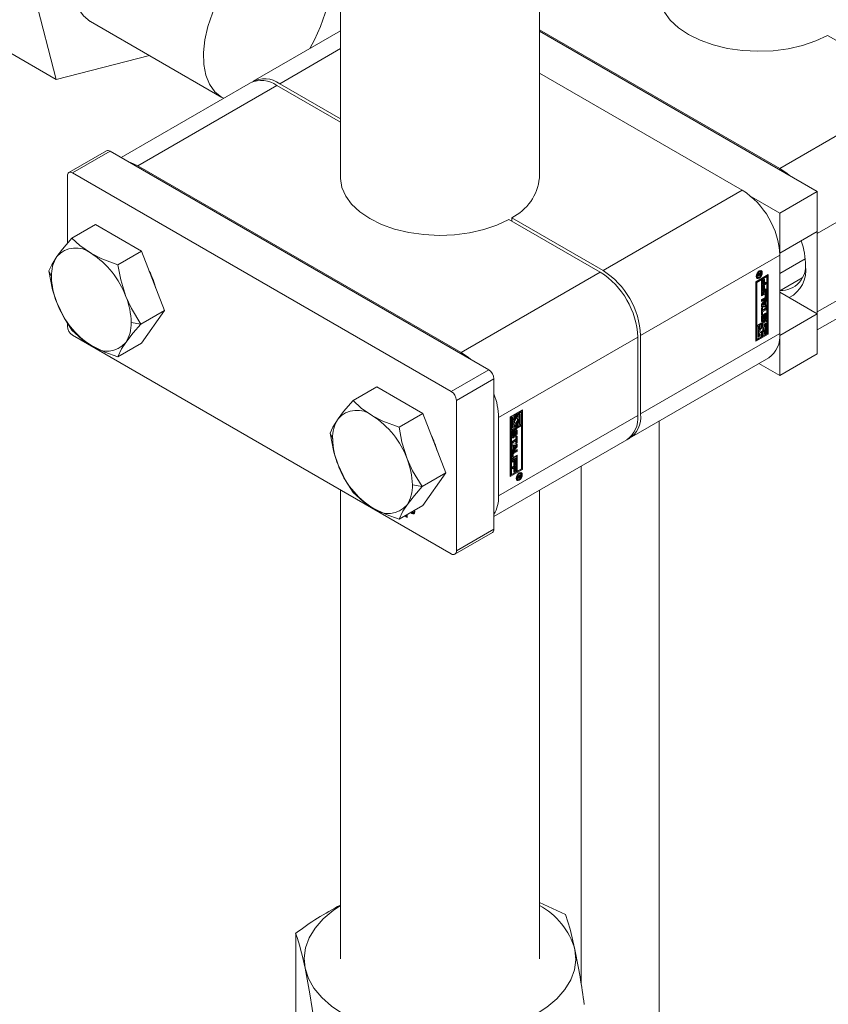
# Model space of a CAD drawing. Header units: millimetres. Extents: x 450 to 25135, y 150 to 17673.
# Tile 152 of 201: x 5462 to 5584, y 12511 to 12660. Entities that reach past the tile are written whole.
import ezdxf

# ---------------------------------------------------------------- set-up
doc = ezdxf.new("R2010")
doc.units = ezdxf.units.MM
doc.linetypes.add('SLD-Centrada-doble', pattern=[12.7, 6.35, -1.27, 1.27, -1.27, 1.27, -1.27])
doc.linetypes.add('SLD-Continua', pattern=[0])
doc.layers.add('COTAS', color=1, linetype='SLD-Continua')
doc.layers.add('OCULTA', color=8, linetype='SLD-Continua')

msp = doc.modelspace()

# ---------------------------------------------------------------- linework, layer by layer
at = {"color": 7, "linetype": 'SLD-Continua', "lineweight": 18, "ltscale": 30}
for p, q in [((5509.97, 12757.24), (5509.97, 12635.78)), ((5539.97, 12635.78), (5539.97, 12757.24)), ((5558.05, 12599.1), (5558.05, 12472.26)), ((5509.97, 12588.71), (5509.97, 12517.99)), ((5539.97, 12517.99), (5539.97, 12588.66))]:
    msp.add_line(p, q, dxfattribs=at)
at = {"layer": 'COTAS', "linetype": 'SLD-Continua', "lineweight": 18, "ltscale": 30}
for p, q in [((5509.97, 12657.99), (5496.78, 12650.38)), ((5539.97, 12658.14), (5576.23, 12637.21)), ((5581.89, 12633.74), (5539.97, 12657.94)), ((5597.23, 12649.33), (5583.44, 12657.29)), ((5496.36, 12650.14), (5476.84, 12638.87)), ((5539.97, 12651.61), (5570.57, 12633.94)), ((5509.97, 12644.19), (5500.36, 12649.74)), ((5500.78, 12649.98), (5509.97, 12644.68)), ((5474.63, 12639.87), (5468.98, 12636.61)), ((5532.32, 12606.84), (5475.18, 12639.82)), ((5479.36, 12637.62), (5528.15, 12609.45)), ((5468.75, 12625.92), (5468.75, 12636.1)), ((5469.53, 12636.55), (5526.66, 12603.57)), ((5571.98, 12632.93), (5576.23, 12630.47)), ((5581.89, 12633.74), (5576.23, 12630.47)), ((5581.89, 12627.7), (5581.89, 12633.74)), ((5549.15, 12621.57), (5535.36, 12629.53)), ((5535.78, 12629.78), (5535.78, 12629.29)), ((5535.78, 12629.78), (5549.57, 12621.82)), ((5576.23, 12630.47), (5576.23, 12624.43)), ((5472.99, 12628.76), (5469.42, 12626.7)), ((5479.93, 12624.75), (5472.99, 12628.76)), ((5581.89, 12627.7), (5576.23, 12624.43)), ((5581.88, 12627.69), (5581.89, 12627.41)), ((5581.89, 12627.41), (5581.89, 12615.57)), ((5479.93, 12624.75), (5476.36, 12622.7)), ((5483.4, 12615.81), (5479.93, 12624.75)), ((5576.23, 12624.43), (5576.22, 12624.43)), ((5576.23, 12612.3), (5576.23, 12624.14)), ((5580.06, 12623.57), (5576.23, 12621.36)), ((5581.89, 12612.86), (5601.23, 12624.03)), ((5572.61, 12620.13), (5574.46, 12621.2)), ((5574.15, 12620.98), (5572.64, 12620.11)), ((5572.65, 12620.93), (5572.72, 12620.86)), ((5572.72, 12620.86), (5572.87, 12620.77)), ((5574.29, 12620.9), (5572.78, 12620.03)), ((5573.38, 12621.19), (5572.88, 12620.9)), ((5572.88, 12621.17), (5572.96, 12621.12)), ((5572.88, 12621.15), (5572.96, 12621.11)), ((5572.88, 12621.11), (5572.96, 12621.06)), ((5572.88, 12620.9), (5572.88, 12621.09)), ((5572.92, 12621.09), (5572.88, 12621.07)), ((5572.9, 12621.24), (5572.97, 12621.2)), ((5572.96, 12621.33), (5573.05, 12621.28)), ((5572.96, 12621.06), (5573.12, 12621.16)), ((5572.96, 12621.14), (5572.96, 12621.12)), ((5572.96, 12621.12), (5572.96, 12621.11)), ((5572.96, 12621.11), (5572.96, 12621.06)), ((5573.09, 12621.28), (5572.98, 12621.35)), ((5573.11, 12621.38), (5573.05, 12621.31)), ((5573.07, 12621.4), (5573.19, 12621.34)), ((5573.12, 12621.16), (5573.12, 12621.19)), ((5573.12, 12621.19), (5573.15, 12621.17)), ((5573.24, 12621.74), (5573.14, 12621.77)), ((5573.38, 12621.46), (5573.15, 12621.17)), ((5573.15, 12621.17), (5573.38, 12621.31)), ((5573.19, 12621.34), (5573.38, 12621.6)), ((5573.38, 12621.66), (5573.24, 12621.74)), ((5573.28, 12621.25), (5573.38, 12621.19)), ((5573.31, 12621.5), (5573.38, 12621.46)), ((5573.38, 12621.6), (5573.38, 12621.46)), ((5573.38, 12621.31), (5573.38, 12621.19)), ((5573.76, 12620.43), (5573.94, 12620.53)), ((5573.8, 12620.45), (5573.8, 12620)), ((5573.94, 12620.53), (5573.94, 12619.92)), ((5574.15, 12620.98), (5574.29, 12620.9)), ((5574.29, 12614.4), (5574.29, 12620.9)), ((5574.32, 12612.3), (5574.32, 12621.12)), ((5574.46, 12621.2), (5574.46, 12612.22)), ((5576.23, 12618.77), (5579.6, 12620.71)), ((5572.61, 12611.15), (5572.61, 12620.13)), ((5572.64, 12620.11), (5572.64, 12613.62)), ((5572.78, 12620.03), (5572.64, 12620.11)), ((5572.78, 12620.03), (5572.78, 12613.54)), ((5573.46, 12620.29), (5573.64, 12620.39)), ((5573.46, 12619.36), (5573.46, 12620.29)), ((5574.05, 12619.87), (5573.46, 12619.53)), ((5574.19, 12619.79), (5573.46, 12619.36)), ((5573.46, 12619.28), (5573.64, 12619.39)), ((5573.46, 12618.36), (5573.46, 12619.28)), ((5573.49, 12620.31), (5573.49, 12619.82)), ((5573.49, 12619.82), (5573.64, 12619.74)), ((5573.49, 12619.3), (5573.49, 12618.82)), ((5573.64, 12620.39), (5573.64, 12619.74)), ((5573.64, 12619.74), (5573.76, 12619.81)), ((5573.64, 12619.39), (5573.64, 12618.74)), ((5573.76, 12619.81), (5573.76, 12620.43)), ((5573.76, 12619.43), (5573.94, 12619.53)), ((5573.76, 12618.81), (5573.76, 12619.43)), ((5573.8, 12620), (5573.94, 12619.92)), ((5573.8, 12619.45), (5573.8, 12618.99)), ((5573.8, 12618.99), (5573.94, 12618.91)), ((5573.94, 12619.92), (5574.19, 12620.06)), ((5573.94, 12619.53), (5573.94, 12618.91)), ((5573.94, 12618.91), (5574.19, 12619.05)), ((5574.05, 12619.98), (5574.05, 12619.87)), ((5574.05, 12619.87), (5574.19, 12619.79)), ((5574.05, 12618.97), (5574.05, 12618.86)), ((5574.19, 12620.06), (5574.19, 12619.79)), ((5574.19, 12619.05), (5574.19, 12618.78)), ((5574.05, 12618.86), (5573.46, 12618.52)), ((5574.19, 12618.78), (5573.46, 12618.36)), ((5573.46, 12618.26), (5573.99, 12618.57)), ((5573.82, 12618.36), (5573.46, 12618.15)), ((5573.96, 12618.28), (5573.46, 12617.99)), ((5573.46, 12617.99), (5573.46, 12618.26)), ((5573.46, 12617.43), (5573.96, 12617.72)), ((5573.46, 12616.72), (5574.19, 12617.59)), ((5573.84, 12617.54), (5573.46, 12617.32)), ((5573.49, 12618.82), (5573.64, 12618.74)), ((5573.64, 12618.74), (5573.76, 12618.81)), ((5574.01, 12618.28), (5573.87, 12618.36)), ((5574.03, 12617.85), (5574.03, 12618.23)), ((5574.05, 12618.86), (5574.19, 12618.78)), ((5574.07, 12618.52), (5574.07, 12617.93)), ((5574.19, 12617.59), (5574.19, 12617.3)), ((5574.21, 12618.44), (5574.21, 12617.85)), ((5581.89, 12615.28), (5576.23, 12618.55)), ((5573.99, 12617.46), (5573.46, 12617.16)), ((5573.46, 12617.16), (5573.46, 12617.43)), ((5573.46, 12616.32), (5573.46, 12616.72)), ((5574.05, 12616.37), (5573.46, 12616.4)), ((5574.19, 12616.29), (5573.46, 12616.32)), ((5573.46, 12616.13), (5573.64, 12616.24)), ((5573.46, 12615.11), (5573.46, 12616.13)), ((5573.77, 12617.04), (5573.48, 12616.69)), ((5573.48, 12616.69), (5573.62, 12616.61)), ((5573.49, 12616.15), (5573.49, 12615.94)), ((5574.05, 12615.99), (5573.49, 12615.67)), ((5573.91, 12616.96), (5573.62, 12616.61)), ((5573.62, 12616.61), (5573.91, 12616.6)), ((5573.64, 12616.24), (5573.64, 12615.86)), ((5573.64, 12615.86), (5574.19, 12616.18)), ((5573.77, 12617.04), (5573.91, 12616.96)), ((5573.91, 12616.6), (5573.91, 12616.96)), ((5574.05, 12617.38), (5573.92, 12617.23)), ((5573.92, 12617.23), (5573.92, 12616.67)), ((5573.92, 12617.23), (5574.07, 12617.15)), ((5573.92, 12616.67), (5574.07, 12616.59)), ((5574.05, 12617.42), (5574.05, 12617.38)), ((5574.05, 12617.38), (5574.19, 12617.3)), ((5574.05, 12616.6), (5574.05, 12616.37)), ((5574.05, 12616.37), (5574.19, 12616.29)), ((5574.05, 12616.1), (5574.05, 12615.99)), ((5574.05, 12615.99), (5574.19, 12615.9)), ((5574.19, 12617.3), (5574.07, 12617.15)), ((5574.07, 12617.15), (5574.07, 12616.59)), ((5574.07, 12616.59), (5574.19, 12616.59)), ((5574.19, 12616.59), (5574.19, 12616.29)), ((5574.19, 12616.18), (5574.19, 12615.9)), ((5483.4, 12615.81), (5479.83, 12613.75)), ((5479.93, 12610.87), (5483.4, 12615.81)), ((5573.49, 12615.29), (5573.46, 12615.27)), ((5573.64, 12615.21), (5573.46, 12615.11)), ((5573.46, 12614.28), (5573.46, 12614.78)), ((5573.49, 12615.94), (5573.64, 12615.86)), ((5573.49, 12615.67), (5573.49, 12615.29)), ((5573.49, 12615.67), (5573.64, 12615.59)), ((5573.49, 12615.29), (5573.64, 12615.21)), ((5573.51, 12614.97), (5573.65, 12614.89)), ((5573.51, 12614.94), (5573.51, 12614.51)), ((5573.52, 12615.01), (5573.66, 12614.93)), ((5573.56, 12615.06), (5573.55, 12615.06)), ((5573.56, 12615.06), (5573.56, 12615.06)), ((5573.56, 12615.06), (5573.7, 12614.98)), ((5574.19, 12615.9), (5573.64, 12615.59)), ((5573.64, 12615.59), (5573.64, 12615.21)), ((5573.65, 12614.86), (5573.65, 12614.42)), ((5573.7, 12615.19), (5573.7, 12614.98)), ((5573.74, 12614.48), (5573.75, 12614.96)), ((5573.78, 12615.11), (5573.77, 12614.63)), ((5573.77, 12614.63), (5573.92, 12614.55)), ((5573.78, 12615.11), (5573.78, 12615.11)), ((5573.78, 12615.11), (5573.93, 12615.02)), ((5573.82, 12615.19), (5573.95, 12615.12)), ((5573.85, 12615.23), (5573.99, 12615.14)), ((5574, 12615.14), (5573.86, 12615.22)), ((5573.93, 12615.02), (5573.92, 12614.55)), ((5573.97, 12614.52), (5573.98, 12614.52)), ((5573.97, 12614.31), (5573.97, 12614.52)), ((5574.02, 12614.64), (5574.02, 12615.08)), ((5574.07, 12615.3), (5574.07, 12614.8)), ((5574.21, 12615.22), (5574.21, 12614.72)), ((5581.89, 12615.28), (5576.23, 12612.02)), ((5581.89, 12615.57), (5581.88, 12615.29)), ((5581.89, 12609.24), (5581.89, 12615.28)), ((5468.75, 12613.41), (5468.75, 12613.88)), ((5572.64, 12613.62), (5572.78, 12613.54)), ((5572.81, 12613.52), (5572.64, 12613.41)), ((5572.64, 12613.41), (5572.64, 12611.54)), ((5572.64, 12613.41), (5572.78, 12613.33)), ((5572.78, 12613.54), (5574.29, 12614.4)), ((5572.96, 12613.43), (5572.78, 12613.33)), ((5572.78, 12613.33), (5572.78, 12611.45)), ((5572.81, 12613.52), (5572.96, 12613.43)), ((5572.96, 12611.76), (5572.96, 12613.43)), ((5573.31, 12613.8), (5573.13, 12613.7)), ((5573.13, 12613.7), (5573.13, 12613.22)), ((5573.13, 12613.7), (5573.27, 12613.62)), ((5573.13, 12613.22), (5573.27, 12613.14)), ((5573.45, 12613.72), (5573.27, 12613.62)), ((5573.27, 12613.62), (5573.27, 12613.14)), ((5573.31, 12613.8), (5573.45, 12613.72)), ((5573.45, 12613.11), (5573.45, 12613.72)), ((5574.15, 12614.28), (5573.48, 12613.9)), ((5573.48, 12613.9), (5573.48, 12613.29)), ((5573.48, 12613.9), (5573.62, 12613.82)), ((5573.48, 12613.29), (5573.62, 12613.21)), ((5573.51, 12614.47), (5573.65, 12614.39)), ((5573.53, 12614.44), (5573.67, 12614.36)), ((5573.53, 12614.44), (5573.67, 12614.36)), ((5574.29, 12614.2), (5573.62, 12613.82)), ((5573.62, 12613.82), (5573.62, 12613.21)), ((5573.8, 12613.72), (5574.11, 12613.9)), ((5573.8, 12613.44), (5573.8, 12613.72)), ((5573.87, 12613.41), (5573.8, 12613.46)), ((5573.97, 12613.82), (5573.97, 12613.3)), ((5574.11, 12613.9), (5574.11, 12612.22)), ((5574.15, 12614.28), (5574.29, 12614.2)), ((5574.29, 12612.32), (5574.29, 12614.2)), ((5469.53, 12612.06), (5526.66, 12579.07)), ((5554.8, 12599.94), (5554.8, 12611.78)), ((5555.23, 12612.02), (5555.23, 12600.18)), ((5574.32, 12612.3), (5572.61, 12611.31)), ((5574.46, 12612.22), (5572.61, 12611.15)), ((5572.64, 12611.54), (5572.78, 12611.45)), ((5572.78, 12611.45), (5573.45, 12611.84)), ((5573.13, 12612.02), (5572.96, 12611.92)), ((5573.27, 12611.94), (5572.96, 12611.76)), ((5573.06, 12612.33), (5573.2, 12612.24)), ((5573.13, 12612.28), (5573.13, 12612.02)), ((5573.13, 12612.02), (5573.27, 12611.94)), ((5573.31, 12612.53), (5573.26, 12612.52)), ((5573.27, 12612.22), (5573.27, 12611.94)), ((5573.31, 12612.53), (5573.45, 12612.45)), ((5573.45, 12611.84), (5573.45, 12612.45)), ((5573.48, 12612.63), (5573.48, 12612.02)), ((5573.48, 12612.63), (5573.62, 12612.55)), ((5573.48, 12612.02), (5573.62, 12611.94)), ((5573.62, 12612.55), (5573.62, 12611.94)), ((5573.62, 12611.94), (5573.8, 12612.04)), ((5573.8, 12612.04), (5573.8, 12612.52)), ((5573.97, 12612.86), (5573.97, 12612.3)), ((5573.97, 12612.3), (5574.11, 12612.22)), ((5574.11, 12612.22), (5574.29, 12612.32)), ((5574.46, 12612.22), (5574.32, 12612.3)), ((5576.22, 12612.02), (5576.23, 12612.02)), ((5576.23, 12612.02), (5576.23, 12605.98)), ((5479.93, 12610.87), (5476.36, 12608.81)), ((5553.57, 12596.52), (5574.57, 12608.64)), ((5581.89, 12609.24), (5576.23, 12605.98)), ((5576.23, 12605.98), (5573.09, 12607.79)), ((5515.41, 12604.27), (5511.85, 12602.21)), ((5522.35, 12600.26), (5515.41, 12604.27)), ((5533.1, 12582.79), (5533.1, 12605.49)), ((5527.44, 12579.52), (5527.44, 12602.22)), ((5522.35, 12600.26), (5518.79, 12598.2)), ((5525.82, 12591.32), (5522.35, 12600.26)), ((5533.8, 12599.65), (5533.8, 12587.81)), ((5535.57, 12599.73), (5537.43, 12600.8)), ((5535.57, 12590.75), (5535.57, 12599.73)), ((5535.78, 12599.81), (5535.61, 12599.71)), ((5535.61, 12599.71), (5535.61, 12597.83)), ((5535.61, 12599.71), (5535.75, 12599.63)), ((5535.92, 12599.73), (5535.75, 12599.63)), ((5535.78, 12599.81), (5535.92, 12599.73)), ((5535.92, 12598.06), (5535.92, 12599.73)), ((5536.27, 12600.1), (5536.1, 12600)), ((5536.1, 12600), (5536.1, 12599.52)), ((5536.1, 12600), (5536.24, 12599.91)), ((5536.41, 12600.02), (5536.24, 12599.91)), ((5536.24, 12599.91), (5536.24, 12599.44)), ((5536.27, 12600.1), (5536.41, 12600.02)), ((5536.41, 12599.41), (5536.41, 12600.02)), ((5537.11, 12600.58), (5536.45, 12600.2)), ((5536.45, 12600.2), (5536.45, 12599.59)), ((5536.45, 12600.2), (5536.59, 12600.12)), ((5537.25, 12600.5), (5536.59, 12600.12)), ((5536.59, 12600.12), (5536.59, 12599.51)), ((5536.76, 12600.02), (5537.08, 12600.2)), ((5536.76, 12599.74), (5536.76, 12600.02)), ((5536.84, 12599.71), (5536.76, 12599.75)), ((5536.94, 12600.12), (5536.94, 12599.6)), ((5537.08, 12600.2), (5537.08, 12598.52)), ((5537.11, 12600.58), (5537.25, 12600.5)), ((5537.25, 12598.62), (5537.25, 12600.5)), ((5537.29, 12591.9), (5537.29, 12600.72)), ((5537.43, 12600.8), (5537.43, 12591.82)), ((5537.11, 12598.5), (5535.61, 12597.63)), ((5535.75, 12599.63), (5535.75, 12597.75)), ((5537.25, 12598.42), (5535.75, 12597.55)), ((5536.1, 12598.32), (5535.92, 12598.22)), ((5536.24, 12598.24), (5535.92, 12598.06)), ((5536.02, 12598.62), (5536.16, 12598.54)), ((5536.1, 12599.52), (5536.24, 12599.44)), ((5536.1, 12598.58), (5536.1, 12598.32)), ((5536.1, 12598.32), (5536.24, 12598.24)), ((5536.27, 12598.83), (5536.23, 12598.82)), ((5536.24, 12598.52), (5536.24, 12598.24)), ((5536.27, 12598.83), (5536.41, 12598.74)), ((5536.41, 12598.14), (5536.41, 12598.74)), ((5536.45, 12599.59), (5536.59, 12599.51)), ((5536.45, 12598.93), (5536.45, 12598.32)), ((5536.45, 12598.93), (5536.59, 12598.85)), ((5536.45, 12598.32), (5536.59, 12598.24)), ((5536.59, 12598.85), (5536.59, 12598.24)), ((5536.59, 12598.24), (5536.76, 12598.34)), ((5536.76, 12598.34), (5536.76, 12598.82)), ((5536.94, 12599.16), (5536.94, 12598.6)), ((5536.94, 12598.6), (5537.08, 12598.52)), ((5537.08, 12598.52), (5537.25, 12598.62)), ((5537.11, 12598.5), (5537.25, 12598.42)), ((5537.25, 12591.92), (5537.25, 12598.42)), ((5535.61, 12597.83), (5535.75, 12597.75)), ((5535.61, 12597.63), (5535.61, 12591.14)), ((5535.75, 12597.55), (5535.61, 12597.63)), ((5535.75, 12597.75), (5536.41, 12598.14)), ((5535.75, 12597.55), (5535.75, 12591.05)), ((5535.82, 12596.73), (5535.82, 12597.24)), ((5535.87, 12597.39), (5535.87, 12596.96)), ((5535.88, 12596.91), (5536.02, 12596.83)), ((5535.89, 12596.89), (5536.04, 12596.81)), ((5535.91, 12597.5), (5536.04, 12597.42)), ((5535.92, 12597.51), (5536.06, 12597.43)), ((5535.92, 12597.51), (5536.06, 12597.43)), ((5536.01, 12597.31), (5536.01, 12596.88)), ((5536.06, 12597.64), (5536.06, 12597.43)), ((5536.06, 12597.43), (5536.06, 12597.43)), ((5536.11, 12596.93), (5536.12, 12597.41)), ((5536.15, 12597.56), (5536.14, 12597.07)), ((5536.19, 12597.65), (5536.32, 12597.57)), ((5536.21, 12597.67), (5536.34, 12597.59)), ((5536.36, 12597.6), (5536.22, 12597.68)), ((5536.29, 12597.47), (5536.28, 12596.99)), ((5536.34, 12596.77), (5536.34, 12596.98)), ((5536.39, 12597.1), (5536.39, 12597.53)), ((5536.4, 12596.74), (5536.58, 12596.85)), ((5536.4, 12596.37), (5536.4, 12596.74)), ((5536.44, 12597.76), (5536.44, 12597.25)), ((5536.44, 12596.77), (5536.44, 12595.9)), ((5536.58, 12597.68), (5536.58, 12597.17)), ((5536.58, 12596.85), (5536.58, 12595.82)), ((5533.1, 12584.7), (5553.15, 12596.27)), ((5535.85, 12596.05), (5536.4, 12596.37)), ((5536.26, 12596.18), (5535.85, 12595.94)), ((5536.4, 12596.09), (5535.85, 12595.77)), ((5535.85, 12595.77), (5535.85, 12596.05)), ((5535.85, 12595.66), (5536.58, 12595.64)), ((5535.85, 12595.37), (5535.85, 12595.66)), ((5535.85, 12595.43), (5535.97, 12595.36)), ((5535.97, 12595.36), (5535.85, 12595.37)), ((5536.44, 12595.32), (5535.85, 12594.61)), ((5536.58, 12595.24), (5535.85, 12594.36)), ((5535.97, 12594.81), (5535.97, 12595.36)), ((5535.99, 12595.44), (5535.99, 12595.08)), ((5536.28, 12595.43), (5535.99, 12595.44)), ((5535.99, 12595.44), (5536.13, 12595.36)), ((5536.13, 12595.36), (5536.13, 12594.99)), ((5536.42, 12595.34), (5536.13, 12595.36)), ((5536.13, 12594.99), (5536.42, 12595.34)), ((5536.26, 12596.18), (5536.4, 12596.09)), ((5536.28, 12595.43), (5536.42, 12595.34)), ((5536.4, 12595.72), (5536.4, 12596.09)), ((5536.44, 12595.9), (5536.4, 12595.88)), ((5536.58, 12595.82), (5536.4, 12595.72)), ((5536.44, 12595.9), (5536.58, 12595.82)), ((5536.44, 12595.64), (5536.44, 12595.32)), ((5536.44, 12595.32), (5536.58, 12595.24)), ((5536.58, 12595.64), (5536.58, 12595.24)), ((5535.82, 12593.52), (5535.82, 12594.1)), ((5535.85, 12594.66), (5535.97, 12594.81)), ((5535.85, 12594.36), (5535.85, 12594.66)), ((5535.86, 12594.19), (5535.86, 12593.8)), ((5535.88, 12593.76), (5536.02, 12593.67)), ((5536.44, 12593.77), (5535.91, 12593.47)), ((5536.44, 12594.61), (5535.93, 12594.32)), ((5535.99, 12595.08), (5536.13, 12594.99)), ((5536, 12594.11), (5536, 12593.72)), ((5536.05, 12594.5), (5536.58, 12594.8)), ((5536.58, 12594.52), (5536.07, 12594.23)), ((5536.07, 12593.68), (5536.58, 12593.97)), ((5536.44, 12594.72), (5536.44, 12594.61)), ((5536.44, 12594.61), (5536.58, 12594.52)), ((5536.44, 12593.89), (5536.44, 12593.77)), ((5536.44, 12593.77), (5536.58, 12593.69)), ((5536.58, 12594.8), (5536.58, 12594.52)), ((5536.58, 12593.97), (5536.58, 12593.69)), ((5535.85, 12593.17), (5536.58, 12593.6)), ((5535.85, 12592.9), (5535.85, 12593.17)), ((5535.95, 12593.13), (5535.85, 12593.06)), ((5536.09, 12593.04), (5535.85, 12592.9)), ((5535.85, 12592.17), (5536.58, 12592.59)), ((5535.95, 12593.13), (5536.09, 12593.04)), ((5536.58, 12593.69), (5536.05, 12593.39)), ((5536.09, 12592.43), (5536.09, 12593.04)), ((5536.13, 12592.61), (5536.09, 12592.59)), ((5536.27, 12592.53), (5536.09, 12592.43)), ((5536.26, 12593.3), (5536.13, 12593.23)), ((5536.13, 12593.23), (5536.13, 12592.61)), ((5536.13, 12593.23), (5536.27, 12593.15)), ((5536.13, 12592.61), (5536.27, 12592.53)), ((5536.26, 12592.3), (5536.13, 12592.22)), ((5536.13, 12592.22), (5536.13, 12591.61)), ((5536.13, 12592.22), (5536.27, 12592.14)), ((5536.26, 12593.3), (5536.4, 12593.22)), ((5536.26, 12592.3), (5536.4, 12592.21)), ((5536.4, 12593.22), (5536.27, 12593.15)), ((5536.27, 12593.15), (5536.27, 12592.53)), ((5536.4, 12592.57), (5536.4, 12593.22)), ((5536.44, 12592.75), (5536.4, 12592.73)), ((5536.58, 12592.67), (5536.4, 12592.57)), ((5536.44, 12593.51), (5536.44, 12592.75)), ((5536.44, 12592.75), (5536.58, 12592.67)), ((5536.44, 12592.51), (5536.44, 12591.75)), ((5536.58, 12593.6), (5536.58, 12592.67)), ((5536.58, 12592.59), (5536.58, 12591.67)), ((5525.82, 12591.32), (5522.26, 12589.26)), ((5522.35, 12586.38), (5525.82, 12591.32)), ((5535.57, 12590.91), (5537.29, 12591.9)), ((5537.43, 12591.82), (5535.57, 12590.75)), ((5535.61, 12591.14), (5535.75, 12591.05)), ((5535.75, 12591.05), (5537.25, 12591.92)), ((5535.85, 12591.9), (5535.85, 12592.17)), ((5535.95, 12592.12), (5535.85, 12592.06)), ((5536.09, 12592.04), (5535.85, 12591.9)), ((5535.95, 12592.12), (5536.09, 12592.04)), ((5536.09, 12591.42), (5536.09, 12592.04)), ((5536.13, 12591.61), (5536.09, 12591.58)), ((5536.27, 12591.52), (5536.09, 12591.42)), ((5536.13, 12591.61), (5536.27, 12591.52)), ((5536.4, 12592.21), (5536.27, 12592.14)), ((5536.27, 12592.14), (5536.27, 12591.52)), ((5536.4, 12591.56), (5536.4, 12592.21)), ((5536.44, 12591.75), (5536.4, 12591.73)), ((5536.58, 12591.67), (5536.4, 12591.56)), ((5536.44, 12591.75), (5536.58, 12591.67)), ((5536.65, 12590.76), (5537.16, 12591.05)), ((5536.89, 12590.78), (5536.65, 12590.65)), ((5536.65, 12590.49), (5536.89, 12590.78)), ((5536.65, 12590.65), (5536.65, 12590.76)), ((5536.79, 12590.84), (5536.89, 12590.78)), ((5536.81, 12590.85), (5536.91, 12590.79)), ((5536.89, 12590.78), (5536.91, 12590.77)), ((5537.08, 12590.89), (5536.91, 12590.79)), ((5536.91, 12590.79), (5536.91, 12590.77)), ((5537.03, 12591.26), (5536.93, 12591.29)), ((5536.98, 12590.95), (5537.08, 12590.89)), ((5537.02, 12590.97), (5537.02, 12590.94)), ((5537.17, 12591.18), (5537.03, 12591.26)), ((5537.07, 12590.82), (5537.08, 12590.83)), ((5537.08, 12590.85), (5537.08, 12590.89)), ((5537.08, 12590.83), (5537.08, 12590.85)), ((5537.16, 12591.05), (5537.16, 12590.86)), ((5537.43, 12591.82), (5537.29, 12591.9)), ((5536.44, 12590.45), (5536.51, 12590.38)), ((5536.51, 12590.38), (5536.66, 12590.29)), ((5536.85, 12590.62), (5536.65, 12590.36)), ((5536.65, 12590.36), (5536.65, 12590.49)), ((5536.78, 12590.65), (5536.85, 12590.62)), ((5536.84, 12590.73), (5536.94, 12590.67)), ((5536.84, 12590.73), (5536.93, 12590.68)), ((5536.85, 12590.65), (5537, 12590.57)), ((5522.35, 12586.38), (5518.79, 12584.32)), ((5519.74, 12584.87), (5520.02, 12584.71)), ((5519.77, 12584.89), (5519.84, 12584.85)), ((5519.84, 12584.85), (5519.84, 12584.93)), ((5519.98, 12584.93), (5519.84, 12584.85)), ((5519.98, 12584.93), (5519.98, 12585.01)), ((5520.02, 12585.03), (5520.02, 12584.55)), ((5520.78, 12585.35), (5520.74, 12585.45)), ((5520.85, 12585.39), (5520.78, 12585.35)), ((5520.89, 12585.29), (5520.78, 12585.35)), ((5520.81, 12585.49), (5520.89, 12585.29)), ((5520.95, 12585.26), (5521.09, 12585.34)), ((5521.06, 12585.49), (5521.04, 12585.62)), ((5520.02, 12584.55), (5519.6, 12584.79)), ((5527.21, 12579.02), (5532.87, 12582.29)), ((5539.97, 12526.48), (5543.89, 12524.71)), ((5503.19, 12509.6), (5503.19, 12521.85))]:
    msp.add_line(p, q, dxfattribs=at)
at = {"layer": 'COTAS', "linetype": 'SLD-Centrada-doble', "lineweight": 18, "ltscale": 30}
for p, q in [((5509.97, 12655.29), (5500.78, 12649.98)), ((5479.36, 12637.62), (5500.36, 12649.74)), ((5576.23, 12637.21), (5597.23, 12649.33)), ((5469.53, 12636.55), (5475.18, 12639.82)), ((5581.89, 12627.41), (5602.89, 12639.53)), ((5570.57, 12633.94), (5549.57, 12621.82)), ((5581.89, 12615.57), (5602.89, 12627.69)), ((5576.23, 12624.14), (5555.23, 12612.02)), ((5465.95, 12621.76), (5466.35, 12620.92)), ((5528.15, 12609.45), (5549.15, 12621.57)), ((5572.89, 12621.18), (5572.96, 12621.14)), ((5572.94, 12621.3), (5573.01, 12621.26)), ((5572.96, 12621.32), (5573.04, 12621.27)), ((5572.99, 12620.75), (5573.12, 12620.68)), ((5573.03, 12621.69), (5573.12, 12621.64)), ((5573.82, 12618.36), (5573.96, 12618.28)), ((5573.84, 12617.54), (5573.99, 12617.46)), ((5574.07, 12618.52), (5574.21, 12618.44)), ((5574.07, 12617.93), (5574.21, 12617.85)), ((5573.51, 12614.94), (5573.65, 12614.86)), ((5573.51, 12614.51), (5573.65, 12614.42)), ((5573.54, 12615.04), (5573.68, 12614.96)), ((5573.8, 12615.15), (5573.94, 12615.08)), ((5573.97, 12615.14), (5573.84, 12615.22)), ((5574.07, 12615.3), (5574.21, 12615.22)), ((5574.07, 12614.8), (5574.21, 12614.72)), ((5478.37, 12613.98), (5479.83, 12613.75)), ((5573.54, 12614.23), (5573.69, 12614.15)), ((5573.97, 12614.33), (5573.98, 12614.32)), ((5533.8, 12599.65), (5554.8, 12611.78)), ((5576.23, 12612.3), (5555.23, 12600.18)), ((5526.66, 12603.57), (5532.32, 12606.84)), ((5527.44, 12602.22), (5533.1, 12605.49)), ((5533.8, 12587.81), (5554.8, 12599.94)), ((5508.38, 12597.27), (5508.77, 12596.43)), ((5535.87, 12597.43), (5536.02, 12597.35)), ((5535.87, 12597.39), (5536.01, 12597.31)), ((5535.87, 12596.96), (5536.01, 12596.88)), ((5535.89, 12597.47), (5536.03, 12597.39)), ((5536.05, 12596.6), (5535.91, 12596.68)), ((5536.14, 12597.07), (5536.28, 12596.99)), ((5536.15, 12597.56), (5536.29, 12597.47)), ((5536.16, 12597.58), (5536.29, 12597.5)), ((5536.17, 12597.61), (5536.3, 12597.54)), ((5536.21, 12597.67), (5536.34, 12597.59)), ((5536.35, 12596.77), (5536.34, 12596.78)), ((5536.44, 12597.76), (5536.58, 12597.68)), ((5536.44, 12597.25), (5536.58, 12597.17)), ((5535.86, 12594.19), (5536, 12594.11)), ((5535.86, 12593.8), (5536, 12593.72)), ((5535.93, 12594.32), (5536.07, 12594.23)), ((5535.91, 12593.47), (5536.05, 12593.39)), ((5536.91, 12591.16), (5536.82, 12591.21)), ((5537.02, 12590.94), (5537.16, 12590.86)), ((5537.07, 12590.82), (5537.15, 12590.78)), ((5520.79, 12589.49), (5522.26, 12589.26)), ((5536.91, 12590.2), (5536.78, 12590.27)), ((5536.99, 12590.56), (5536.85, 12590.65)), ((5536.86, 12590.58), (5536.92, 12590.54)), ((5537.01, 12590.57), (5536.87, 12590.65)), ((5537.04, 12590.71), (5537.11, 12590.67)), ((5521.16, 12585.55), (5521.06, 12585.49)), ((5527.44, 12579.52), (5533.1, 12582.79))]:
    msp.add_line(p, q, dxfattribs=at)
at = {"layer": 'COTAS', "linetype": 'SLD-Continua', "lineweight": 18, "ltscale": 30, "flags": 128}
for points in [[(5583.44, 12657.29), (5581.65, 12656.44), (5579.64, 12655.76), (5577.48, 12655.26), (5575.22, 12654.97), (5572.9, 12654.88), (5570.58, 12654.99), (5568.33, 12655.32), (5566.19, 12655.84), (5564.21, 12656.54), (5562.44, 12657.41), (5560.93, 12658.43), (5559.71, 12659.57), (5558.81, 12660.81), (5558.25, 12662.11), (5558.05, 12663.45), (5558.05, 12663.54)], [(5477.95, 12638.22), (5478.25, 12638.13), (5479.36, 12637.62)], [(5576.23, 12637.21), (5577.33, 12636.44), (5577.63, 12636.19)], [(5535.36, 12629.53), (5533.56, 12628.68), (5531.56, 12628), (5529.4, 12627.51), (5527.13, 12627.21), (5524.82, 12627.12), (5522.5, 12627.24), (5520.24, 12627.56), (5518.1, 12628.08), (5516.12, 12628.78), (5514.36, 12629.66), (5512.85, 12630.67), (5511.63, 12631.82), (5510.73, 12633.05), (5510.17, 12634.36), (5509.97, 12635.69), (5509.97, 12635.78)], [(5469.42, 12626.7), (5467.99, 12625.03), (5467.15, 12623.92)], [(5472.36, 12624.39), (5470.64, 12625.57), (5469.42, 12626.7)], [(5467.15, 12623.92), (5466.38, 12622.68), (5465.95, 12621.76)], [(5476.36, 12622.7), (5473.93, 12623.6), (5472.36, 12624.39)], [(5477.56, 12617.91), (5476.79, 12620.43), (5476.36, 12622.7)], [(5465.95, 12621.76), (5466.52, 12618.93), (5467.15, 12616.98)], [(5573.12, 12620.68), (5572.94, 12620.61), (5572.79, 12620.64), (5572.69, 12620.76), (5572.65, 12620.95), (5572.69, 12621.18), (5572.79, 12621.41), (5572.94, 12621.61), (5573.12, 12621.76)], [(5572.97, 12620.75), (5572.8, 12620.7), (5572.73, 12620.7)], [(5573.12, 12621.64), (5572.98, 12621.52), (5572.87, 12621.37), (5572.79, 12621.18), (5572.76, 12621.01), (5572.79, 12620.86), (5572.87, 12620.77), (5572.98, 12620.75), (5573.12, 12620.8)], [(5573.12, 12621.76), (5573.3, 12621.82), (5573.45, 12621.79), (5573.55, 12621.67), (5573.59, 12621.49), (5573.55, 12621.26), (5573.45, 12621.03), (5573.3, 12620.82), (5573.12, 12620.68)], [(5573.12, 12620.8), (5573.26, 12620.91), (5573.38, 12621.07), (5573.46, 12621.25), (5573.48, 12621.43), (5573.46, 12621.57), (5573.38, 12621.66), (5573.26, 12621.68), (5573.12, 12621.64)], [(5573.38, 12621.82), (5573.41, 12621.76), (5573.45, 12621.59)], [(5479.83, 12613.75), (5478.4, 12616.08), (5477.56, 12617.91)], [(5574.07, 12618.52), (5574.07, 12618.57), (5574.06, 12618.6)], [(5467.15, 12616.98), (5468.25, 12614.66), (5469.42, 12612.82)], [(5573.86, 12615.22), (5573.86, 12615.22), (5573.85, 12615.23)], [(5574.07, 12615.3), (5574.07, 12615.35), (5574.06, 12615.38)], [(5477.56, 12610.97), (5478.67, 12612.4), (5479.83, 12613.75)], [(5573.27, 12613.14), (5573.18, 12613), (5573.11, 12612.85), (5573.07, 12612.7), (5573.06, 12612.55), (5573.07, 12612.43), (5573.11, 12612.32), (5573.18, 12612.25), (5573.27, 12612.22)], [(5573.45, 12612.45), (5573.36, 12612.44), (5573.29, 12612.48), (5573.25, 12612.55), (5573.23, 12612.65), (5573.25, 12612.77), (5573.29, 12612.9), (5573.36, 12613.01), (5573.45, 12613.11)], [(5573.47, 12614.2), (5573.5, 12614.21), (5573.54, 12614.23)], [(5573.53, 12614.44), (5573.53, 12614.44), (5573.53, 12614.44)], [(5573.62, 12613.21), (5573.71, 12613.21), (5573.78, 12613.17), (5573.82, 12613.1), (5573.83, 12613), (5573.82, 12612.88), (5573.78, 12612.76), (5573.71, 12612.64), (5573.62, 12612.55)], [(5573.8, 12612.52), (5573.89, 12612.66), (5573.95, 12612.81), (5574, 12612.96), (5574.01, 12613.1), (5574, 12613.23), (5573.95, 12613.33), (5573.89, 12613.4), (5573.8, 12613.44)], [(5469.42, 12612.82), (5470.99, 12611.41), (5472.36, 12610.51)], [(5472.36, 12610.51), (5474.4, 12609.52), (5476.36, 12608.81)], [(5476.36, 12608.81), (5476.93, 12609.99), (5477.56, 12610.97)], [(5528.15, 12609.45), (5529.25, 12608.69), (5529.55, 12608.44)], [(5511.85, 12602.21), (5510.41, 12600.53), (5509.58, 12599.43)], [(5514.78, 12599.9), (5513.07, 12601.08), (5511.85, 12602.21)], [(5518.79, 12598.2), (5516.35, 12599.11), (5514.78, 12599.9)], [(5536.76, 12598.82), (5536.85, 12598.96), (5536.92, 12599.11), (5536.96, 12599.26), (5536.98, 12599.4), (5536.96, 12599.53), (5536.92, 12599.63), (5536.85, 12599.7), (5536.76, 12599.74)], [(5509.58, 12599.43), (5508.8, 12598.19), (5508.38, 12597.27)], [(5519.99, 12593.42), (5519.21, 12595.94), (5518.79, 12598.2)], [(5536.24, 12599.44), (5536.15, 12599.3), (5536.08, 12599.15), (5536.04, 12598.99), (5536.02, 12598.85), (5536.04, 12598.73), (5536.08, 12598.62), (5536.15, 12598.55), (5536.24, 12598.52)], [(5536.41, 12598.74), (5536.33, 12598.74), (5536.26, 12598.78), (5536.21, 12598.85), (5536.2, 12598.95), (5536.21, 12599.07), (5536.26, 12599.19), (5536.33, 12599.31), (5536.41, 12599.41)], [(5536.59, 12599.51), (5536.67, 12599.51), (5536.74, 12599.47), (5536.79, 12599.4), (5536.8, 12599.3), (5536.79, 12599.18), (5536.74, 12599.06), (5536.67, 12598.94), (5536.59, 12598.85)], [(5508.38, 12597.27), (5508.95, 12594.44), (5509.58, 12592.49)], [(5535.83, 12596.65), (5535.86, 12596.66), (5535.91, 12596.68)], [(5535.88, 12597.44), (5535.88, 12597.44), (5535.87, 12597.43)], [(5536.44, 12597.76), (5536.43, 12597.81), (5536.42, 12597.84)], [(5509.58, 12592.49), (5510.68, 12590.17), (5511.85, 12588.33)], [(5522.26, 12589.26), (5520.82, 12591.59), (5519.99, 12593.42)], [(5535.83, 12593.44), (5535.86, 12593.45), (5535.91, 12593.47)], [(5536.91, 12590.2), (5536.73, 12590.13), (5536.58, 12590.16), (5536.48, 12590.28), (5536.44, 12590.47), (5536.48, 12590.69), (5536.58, 12590.93), (5536.73, 12591.13), (5536.91, 12591.28)], [(5536.91, 12591.16), (5536.77, 12591.04), (5536.66, 12590.89), (5536.58, 12590.7), (5536.55, 12590.53), (5536.58, 12590.38), (5536.66, 12590.29), (5536.77, 12590.27), (5536.91, 12590.32)], [(5536.91, 12591.28), (5537.09, 12591.34), (5537.24, 12591.31), (5537.34, 12591.19), (5537.38, 12591.01), (5537.34, 12590.78), (5537.24, 12590.55), (5537.09, 12590.34), (5536.91, 12590.2)], [(5536.91, 12590.32), (5537.05, 12590.43), (5537.17, 12590.59), (5537.25, 12590.77), (5537.27, 12590.95), (5537.25, 12591.09), (5537.17, 12591.18), (5537.05, 12591.2), (5536.91, 12591.16)], [(5537.02, 12590.92), (5537.02, 12590.93), (5537.02, 12590.94)], [(5537.16, 12591.34), (5537.2, 12591.28), (5537.24, 12591.11)], [(5519.99, 12586.48), (5521.09, 12587.91), (5522.26, 12589.26)], [(5536.76, 12590.27), (5536.59, 12590.22), (5536.52, 12590.22)], [(5511.85, 12588.33), (5513.42, 12586.92), (5514.78, 12586.02)], [(5518.79, 12584.32), (5519.36, 12585.5), (5519.99, 12586.48)], [(5514.78, 12586.02), (5516.82, 12585.03), (5518.79, 12584.32)], [(5521.17, 12585.43), (5521.13, 12585.24), (5521.03, 12585.13), (5520.88, 12585.1), (5520.7, 12585.16), (5520.52, 12585.3), (5520.51, 12585.31)], [(5520.59, 12585.36), (5520.7, 12585.28), (5520.84, 12585.23), (5520.95, 12585.26), (5521.03, 12585.35), (5521.06, 12585.49)], [(5521.09, 12585.18), (5521.02, 12585.18), (5520.85, 12585.23)], [(5521.09, 12585.34), (5521.09, 12585.34), (5521.17, 12585.41)], [(5521.13, 12585.67), (5521.13, 12585.66), (5521.17, 12585.43)], [(5509.97, 12526.06), (5508.83, 12525.29), (5507.32, 12524.01), (5506.11, 12522.63), (5505.22, 12521.17), (5504.67, 12519.66), (5504.47, 12518.11), (5504.61, 12516.57)], [(5543.89, 12524.71), (5544.59, 12522.47), (5545.32, 12519.42)], [(5537.28, 12508.53), (5539.31, 12509.54), (5541.1, 12510.69), (5542.61, 12511.97), (5543.82, 12513.35), (5544.71, 12514.81), (5545.26, 12516.33), (5545.46, 12517.87), (5545.32, 12519.42)], [(5504.61, 12516.57), (5505.11, 12515.04), (5505.95, 12513.57), (5507.11, 12512.18), (5508.58, 12510.88), (5510.32, 12509.71), (5512.32, 12508.68), (5514.54, 12507.8), (5516.93, 12507.11)], [(5506.04, 12508.29), (5505.34, 12512.7), (5504.61, 12516.57)]]:
    msp.add_lwpolyline(points, dxfattribs=at)
at = {"layer": 'COTAS', "linetype": 'SLD-Continua', "lineweight": 18, "ltscale": 900}
for centre, radius, start, end in [((5498.01, 12646.47), 4.02, 54.3824, 114.3071), ((5498.48, 12646.89), 3.86, 53.3054, 119.5156), ((5474.86, 12639.37), 0.553, 54.3824, 114.3071), ((5469.22, 12636.18), 0.48, 50.7967, 189.214), ((5532.48, 12636.54), 7.52, 296.0157, 354.2079), ((5563.95, 12623.58), 12.29, 2.6055, 57.3945), ((5469.99, 12621.49), 3.74, 50.7518, 139.4672), ((5567.33, 12622.27), 12.79, 1.0648, 18.353), ((5471.56, 12621.13), 5.22, 147.6508, 182.3515), ((5465.32, 12613.4), 13.05, 20.2271, 57.362), ((5576.36, 12622.57), 3.77, 268.7983, 5.5831), ((5575.51, 12621.87), 4.66, 297.3192, 7.8917), ((5477.41, 12621.13), 11.07, 181.1082, 202.0212), ((5469.94, 12615.97), 12.56, 14.5381, 27.2702), ((5542.52, 12611.22), 12.29, 2.6055, 57.3945), ((5542.95, 12611.46), 12.29, 2.6055, 57.3945), ((5573.28, 12621.09), 0.408, 167.1233, 179.0858), ((5573.22, 12621.1), 0.347, 148.0816, 166.7199), ((5573.18, 12621.14), 0.291, 121.8324, 149.8201), ((5573.22, 12621.12), 0.258, 162.0201, 175.6741), ((5573.1, 12621.15), 0.134, 130.7156, 161.3098), ((5573.13, 12621.12), 0.18, 120.2667, 130.4357), ((5573.12, 12621.23), 0.182, 116.1287, 120.0349), ((5573.11, 12621.28), 0.134, 88.3293, 122.26), ((5573.14, 12621.21), 0.206, 119.9984, 120.6484), ((5573.11, 12621.15), 0.145, 116.2892, 120.0319), ((5573.07, 12621.24), 0.0471, 54.3784, 124.7925), ((5572.98, 12621.2), 0.142, 355.5376, 34.4658), ((5573.11, 12621.33), 0.0808, 4.8258, 83.5093), ((5467.3, 12613.76), 11.07, 1.1082, 22.0212), ((5573.85, 12618.32), 0.0516, 65.686, 125.6182), ((5573.58, 12617.96), 0.492, 302.6055, 357.3945), ((5573.99, 12618.24), 0.0448, 350.786, 129.2033), ((5573.87, 12617.85), 0.158, 302.6055, 357.3945), ((5574.07, 12618.46), 0.14, 350.786, 129.2033), ((5573.72, 12617.87), 0.492, 302.6055, 357.3945), ((5479.39, 12621.49), 13.05, 200.2271, 237.362), ((5573.96, 12614.76), 0.5, 122.6055, 177.3945), ((5573.69, 12614.94), 0.18, 162.6861, 171.1996), ((5573.72, 12614.94), 0.21, 170.3584, 179.7695), ((5573.64, 12614.5), 0.135, 179.4509, 194.9773), ((5573.84, 12614.86), 0.187, 159.7228, 171.086), ((5573.86, 12614.86), 0.21, 170.3584, 179.7695), ((5573.78, 12614.89), 0.125, 143.394, 161.5511), ((5573.73, 12614.93), 0.06, 121.3502, 144.6924), ((5573.83, 12614.93), 0.295, 117.4329, 120.0139), ((5573.42, 12614.57), 0.499, 302.5936, 357.5451), ((5573.35, 12614.63), 0.428, 337.869, 358.9511), ((5574.25, 12614.93), 0.501, 122.669, 176.5349), ((5573.85, 12615.21), 0.0172, 72.5192, 88.8173), ((5574.17, 12615.01), 0.244, 163.3299, 176.1073), ((5574.11, 12615.02), 0.187, 150.7073, 163.3053), ((5574.01, 12615.09), 0.0653, 122.0994, 152.753), ((5573.99, 12615.12), 0.0245, 76.5501, 123.9277), ((5574.07, 12615.25), 0.142, 350.786, 129.2033), ((5573.71, 12614.74), 0.5, 302.6055, 357.3945), ((5573.95, 12614.57), 0.0582, 302.5602, 320.4461), ((5573.98, 12615.11), 0.0348, 18.094, 68.3533), ((5573.9, 12614.61), 0.117, 321.5229, 336.3081), ((5573.9, 12615.08), 0.125, 358.9775, 20.6736), ((5573.82, 12614.64), 0.198, 336.2408, 348.9171), ((5573.61, 12614.81), 0.461, 331.7686, 358.1568), ((5573.81, 12614.65), 0.214, 348.96, 359.6994), ((5470.44, 12613.48), 1.69, 182.6055, 237.3945), ((5473.15, 12613.76), 5.22, 327.6508, 2.3515), ((5574.04, 12612.54), 1.14, 143.1433, 162.3772), ((5573.6, 12614.26), 0.142, 170.786, 309.2033), ((5573.15, 12613.05), 0.539, 307.7987, 17.5208), ((5573.56, 12614.48), 0.0505, 192.2492, 227.6338), ((5573.31, 12614.61), 0.453, 301.7268, 325.5525), ((5573.78, 12614.42), 0.135, 179.4509, 194.9773), ((5573.7, 12614.4), 0.0505, 192.2492, 227.6338), ((5573.68, 12614.38), 0.0206, 232.389, 307.2173), ((5573.66, 12614.42), 0.0635, 301.8297, 329.7918), ((5573.67, 12614.4), 0.041, 298.332, 300.0043), ((5573.58, 12614.47), 0.156, 327.8178, 341.8496), ((5573.52, 12614.49), 0.227, 341.8668, 351.3235), ((5573.5, 12614.49), 0.238, 352.0888, 358.7075), ((5573.83, 12614.58), 0.296, 297.7442, 300.0101), ((5573.18, 12612.54), 0.252, 205.0199, 239.1608), ((5572.31, 12611.87), 3.94, 305.0133, 6.2988), ((5474.72, 12613.4), 3.74, 230.7518, 319.4672), ((5531.41, 12605.41), 1.69, 2.6055, 57.3945), ((5525.75, 12602.15), 1.69, 2.6055, 57.3945), ((5523.33, 12599.43), 10.48, 1.1959, 21.2072), ((5512.42, 12597), 3.74, 50.7518, 139.4672), ((5507.75, 12588.91), 13.05, 20.2271, 57.362), ((5550.88, 12599.5), 3.94, 305.0133, 6.2988), ((5551.5, 12599.68), 3.76, 299.4846, 7.6964), ((5513.98, 12596.64), 5.22, 147.6508, 182.3515), ((5537, 12598.84), 1.14, 143.1407, 162.3647), ((5536.15, 12598.84), 0.252, 205.0525, 239.1623), ((5536.12, 12599.35), 0.539, 307.7987, 17.5208), ((5512.36, 12591.47), 12.56, 14.5381, 27.2702), ((5536.32, 12597.21), 0.5, 122.6055, 177.3945), ((5535.96, 12596.71), 0.142, 170.786, 309.2033), ((5536.08, 12597.39), 0.214, 168.96, 179.6994), ((5536, 12596.96), 0.125, 178.9775, 200.6736), ((5535.91, 12596.93), 0.0356, 198.3817, 238.9058), ((5535.67, 12597.07), 0.452, 301.6987, 325.4616), ((5536.23, 12597.31), 0.214, 168.96, 179.6994), ((5536.14, 12596.88), 0.125, 178.9775, 200.6736), ((5536.21, 12597.31), 0.198, 156.2408, 168.9171), ((5536.05, 12596.84), 0.0348, 198.094, 248.3533), ((5536.14, 12597.35), 0.117, 141.5229, 156.3081), ((5536.09, 12597.38), 0.0582, 122.5602, 140.4461), ((5536.05, 12596.83), 0.0245, 256.5501, 303.9277), ((5536.2, 12597.38), 0.296, 117.7442, 120.0101), ((5535.78, 12597.02), 0.501, 302.669, 356.5349), ((5536.02, 12596.87), 0.0653, 302.0994, 332.753), ((5535.92, 12596.93), 0.187, 330.7073, 343.3053), ((5535.87, 12596.95), 0.244, 343.3299, 356.1073), ((5535.7, 12597.09), 0.436, 337.9324, 357.7043), ((5536.62, 12597.39), 0.499, 122.5936, 177.5451), ((5536.37, 12597.55), 0.223, 176.7321, 178.8063), ((5536.21, 12597.66), 0.0165, 60.8285, 90.7076), ((5536.52, 12597.47), 0.227, 161.8668, 171.3235), ((5536.53, 12597.47), 0.238, 172.0888, 178.7075), ((5536.45, 12597.49), 0.156, 147.8178, 161.8496), ((5536.37, 12597.54), 0.0635, 121.8297, 149.7918), ((5536.35, 12597.58), 0.0206, 52.389, 127.2173), ((5536.36, 12597.56), 0.041, 118.332, 120.0043), ((5536.31, 12597.03), 0.06, 301.3502, 324.6924), ((5536.2, 12597.03), 0.295, 297.4329, 300.0139), ((5536.44, 12597.7), 0.142, 350.786, 129.2033), ((5536.08, 12597.19), 0.5, 302.6055, 357.3945), ((5536.25, 12597.07), 0.125, 323.394, 341.5511), ((5536.33, 12597.56), 0.0505, 12.2492, 47.6338), ((5536.2, 12597.09), 0.187, 339.7228, 351.086), ((5536.25, 12597.53), 0.135, 359.4509, 14.9773), ((5535.97, 12597.27), 0.465, 330.3817, 358.1009), ((5536.18, 12597.1), 0.21, 350.3584, 359.7695), ((5519.84, 12596.64), 11.07, 181.1082, 202.0212), ((5536.31, 12594.08), 0.492, 122.6055, 177.3945), ((5536.02, 12594.18), 0.158, 122.6055, 177.3945), ((5535.91, 12593.8), 0.0516, 174.3796, 234.302), ((5536.16, 12594.1), 0.158, 122.6055, 177.3945), ((5536.05, 12593.71), 0.0448, 170.786, 309.2033), ((5521.82, 12597), 13.05, 200.2271, 237.362), ((5509.73, 12589.27), 11.07, 1.1082, 22.0212), ((5535.96, 12593.5), 0.14, 170.786, 309.2033), ((5537.05, 12590.76), 0.142, 175.5376, 214.4658), ((5536.94, 12590.8), 0.134, 310.7156, 341.3098), ((5536.82, 12590.84), 0.258, 342.0201, 355.6741), ((5536.81, 12590.86), 0.347, 328.0816, 346.7199), ((5536.75, 12590.87), 0.408, 347.1233, 359.0858), ((5515.58, 12589.27), 5.22, 327.6508, 2.3515), ((5536.77, 12590.79), 0.171, 289.098, 300.3725), ((5536.77, 12590.81), 0.182, 296.1287, 300.0349), ((5536.75, 12590.82), 0.206, 299.9984, 300.6484), ((5536.93, 12590.62), 0.0808, 184.8258, 263.5093), ((5536.74, 12590.86), 0.242, 300.578, 314.5941), ((5536.92, 12590.68), 0.134, 268.3293, 302.26), ((5536.96, 12590.72), 0.0471, 234.3784, 304.7925), ((5536.92, 12590.81), 0.145, 296.2892, 300.0319), ((5536.89, 12590.74), 0.206, 299.9984, 300.6484), ((5536.91, 12590.84), 0.18, 300.2667, 310.4357), ((5536.92, 12590.73), 0.182, 296.1287, 300.0349), ((5536.85, 12590.82), 0.291, 301.8324, 329.8201), ((5528.94, 12587.59), 4.87, 328.6296, 2.5728), ((5517.15, 12588.91), 3.74, 230.7518, 319.4672), ((5532.56, 12582.73), 0.542, 305.0133, 6.2989), ((5526.97, 12579.45), 0.48, 230.7967, 9.214), ((5529.88, 12486.81), 44.05, 116.8792, 127.2981), ((5534.63, 12516.29), 11.13, 16.3463, 61.3774), ((5461.97, 12507.9), 43.51, 11.4914, 18.7077), ((5414.34, 12492.58), 133.69, 7.9786, 11.5791)]:
    msp.add_arc(centre, radius, start, end, dxfattribs=at)
at = {"layer": 'OCULTA', "linetype": 'SLD-Continua', "lineweight": 18, "ltscale": 30}
for p, q in [((5467.05, 12650.62), (5462.88, 12666.93)), ((5451.5, 12659.6), (5467.05, 12650.62)), ((5472.25, 12659.36), (5492.05, 12647.94)), ((5481.15, 12654.23), (5467.05, 12650.62))]:
    msp.add_line(p, q, dxfattribs=at)
at = {"layer": 'OCULTA', "linetype": 'SLD-Centrada-doble', "lineweight": 18, "ltscale": 30}
msp.add_line((5546.26, 12592.3), (5546.26, 12514.2), dxfattribs=at)
msp.add_line((5546.26, 12592.3), (5546.26, 12514.2), dxfattribs=at)
msp.add_line((5546.26, 12592.3), (5546.26, 12514.2), dxfattribs=at)
msp.add_line((5546.26, 12592.3), (5546.26, 12514.2), dxfattribs=at)
at = {"layer": 'OCULTA', "linetype": 'SLD-Continua', "lineweight": 18, "ltscale": 30, "flags": 128}
for points in [[(5472.19, 12659.4), (5471.18, 12660.22), (5470.39, 12661.34), (5469.83, 12662.72), (5469.52, 12664.33), (5469.47, 12666.12), (5469.68, 12668.04), (5470.14, 12670.05), (5470.85, 12672.09), (5471.78, 12674.09), (5472.91, 12676.02), (5474.2, 12677.81), (5475.62, 12679.41), (5477.14, 12680.79), (5478.7, 12681.9), (5480.28, 12682.72), (5481.82, 12683.21), (5483.28, 12683.38), (5484.63, 12683.21), (5485.75, 12682.75)], [(5505.62, 12671.28), (5504.43, 12671.78), (5503.08, 12671.95), (5501.62, 12671.78), (5500.08, 12671.29), (5498.5, 12670.47), (5496.93, 12669.36), (5495.42, 12667.98), (5494, 12666.38), (5492.7, 12664.59), (5491.58, 12662.66), (5490.65, 12660.66), (5489.94, 12658.62), (5489.48, 12656.61), (5489.27, 12654.69), (5489.32, 12652.9), (5489.63, 12651.29), (5490.19, 12649.91), (5490.98, 12648.79), (5491.99, 12647.97), (5492.31, 12647.8)], [(5505.3, 12655.29), (5506.03, 12656.59), (5506.95, 12658.6), (5507.66, 12660.63), (5508.13, 12662.64), (5508.34, 12664.57), (5508.29, 12666.36), (5507.98, 12667.96), (5507.42, 12669.34), (5506.63, 12670.46), (5505.62, 12671.28)]]:
    msp.add_lwpolyline(points, dxfattribs=at)

doc.saveas('drawing.dxf')
